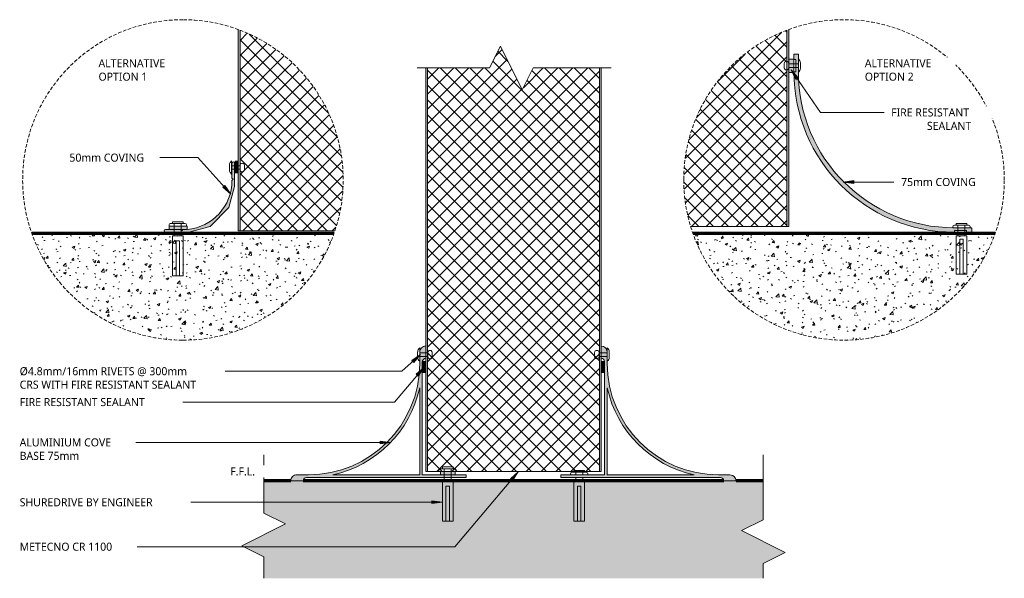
# Model space of a CAD drawing. Header units: millimetres. Extents: x -122 to 439, y -68 to 251.
import ezdxf

# ---------------------------------------------------------------- set-up
doc = ezdxf.new("R2010")
doc.units = ezdxf.units.MM
doc.linetypes.add('Dash Short', pattern=[3, 2, -1])
for name, color, linetype, lineweight in [('A-DETL', 90, 'Continuous', 13), ('A-DETL-GENF', 92, 'Continuous', 13), ('G-ANNO-TEXT', 231, 'Continuous', 9)]:
    doc.layers.add(name, color=color, linetype=linetype, lineweight=lineweight)
doc.styles.add('Yu Gothic', font='Yu Gothic.ttf', dxfattribs={"height": 4.6})
pattern_1 = [(50, (0, 0), (14.57532, -1.27516), [1.524, -16.764]), (355, (0, 0), (-2.81956, 15.2849), [1.219, -13.411]), (100.451, (1.215, -0.106), (11.7557, 14.00984), [1.295, -14.247]), (46.184, (0, 4.064), (21.68615, -3.3639), [2.286, -25.146]), (96.636, (1.807, 3.784), (18.9918, 19.7943), [1.943, -21.371]), (351.184, (0, 4.064), (18.9921, 19.7941), [1.829, -20.117]), (21, (2.032, 3.048), (12.12965, -8.18154), [1.524, -16.764]), (326, (2.032, 3.048), (4.9442, 14.73543), [1.219, -13.411]), (71.451, (3.043, 2.366), (17.0739, 6.554), [1.295, -14.247]), (37.5, (0, 0), (0.247227, 6.76433), [0.67056, -12.578, 0.67056, -12.944, -13.462]), (37.5, (0, 0), (0.247227, 6.76433), [-26.863, 0.67056, -12.791]), (7.5, (0, 0), (5.34566, 8.01431), [0.67056, -7.092, 0.67056, -12.273, -5.131]), (7.5, (0, 0), (5.34566, 8.01431), [-20.706, 0.67056, -4.46]), (327.5, (-4.531, 0), (10.84765, -0.458194), [0.67056, -4.409, 0.67056, -15.179, -21.031]), (327.5, (-4.531, 0), (10.84765, -0.458194), [-20.93, 0.67056, -20.361]), (317.5, (-6.563, 0), (11.85073, 2.03419), [0.67056, -5.933, 0.67056, -9.855, -14.935]), (317.5, (-6.563, 0), (11.85073, 2.03419), [-17.13, 0.67056, -14.265])]

# ---------------------------------------------------------------- blocks, each defined once
blk = doc.blocks.new('Break Line _M_ - Break Line _M_-5846796-06 PROCESS FLOOR 01')
at = {"layer": 'A-DETL-GENF'}
for p, q in [((-12.5, 0), (-6.25, 12.5)), ((-6.25, 12.5), (6.25, -12.5)), ((-24.74, 0), (-12.5, 0)), ((6.25, -12.5), (12.5, 0)), ((12.5, 0), (45.79, 0))]:
    blk.add_line(p, q, dxfattribs=at)
blk = doc.blocks.new('Break Line _M_ - Break Line _M_-5846881-06 PROCESS FLOOR 01')
at = {"layer": 'A-DETL-GENF'}
for p, q in [((6.25, 12.5), (-6.25, -12.5)), ((12.5, 0), (6.25, 12.5)), ((-12.5, 0), (-20.95, 0)), ((-6.25, -12.5), (-12.5, 0)), ((49.58, 0), (12.5, 0))]:
    blk.add_line(p, q, dxfattribs=at)
blk = doc.blocks.new('Fridge Freezer Panel_Vertical Section - 100mm-5833374-06 PROCESS FLOOR 01')
at = {"layer": 'A-DETL-GENF'}
h = blk.add_hatch(color=256, dxfattribs=at)
h.paths.add_polyline_path([(0, 99), (230.23, 99), (230.23, 100), (0, 100)])
h.paths.add_polyline_path([(0, 1), (0, 0), (230.23, 0), (230.23, 1), (20.52, 1)])
h = blk.add_hatch(dxfattribs=at)
h.set_pattern_fill('FP_2', color=256, style=0, pattern_type=2)
h.set_pattern_definition([(315, (7.112, 209.422), (4.24264, 4.24264), []), (45, (7.112, 209.422), (-4.24264, 4.24264), [])])
h.paths.add_polyline_path([(0, 52.79), (0, 1), (230.23, 1), (230.23, 38.75), (217.73, 45), (242.73, 57.5), (230.23, 63.75), (230.23, 99), (0, 99), (0, 91.63), (0.06, 91.63), (0.06, 83.34), (0, 83.34)])
for p, q in [((56.51, 100), (0, 100)), ((0, 100), (0, 99)), ((230.23, 99), (0, 99)), ((0, 99), (0, 91.63)), ((64.58, 100), (62.74, 100)), ((230.23, 100), (71.58, 100)), ((0, 83.34), (0, 1)), ((0, 1), (0, 0)), ((0, 1), (230.23, 1)), ((0, 0), (56.51, 0)), ((62.74, 0), (64.58, 0)), ((71.58, 0), (230.23, 0))]:
    blk.add_line(p, q, dxfattribs=at)
blk = doc.blocks.new('Break Line _M_ - Break Line _M_-5525328-06 PROCESS FLOOR 01')
at = {"layer": 'A-DETL-GENF'}
for p, q in [((-12.5, 0), (-6.25, 12.5)), ((-6.25, 12.5), (6.25, -12.5)), ((-53.75, 0), (-12.5, 0)), ((6.25, -12.5), (12.5, 0)), ((12.5, 0), (57.05, 0))]:
    blk.add_line(p, q, dxfattribs=at)
blk = doc.blocks.new('91_50mm Coving - 91_50mm Coving-5648779-06 PROCESS FLOOR 01')
at = {"layer": 'A-DETL-GENF'}
blk.add_hatch(color=256, dxfattribs=at).paths.add_polyline_path([(98.5, 0), (101.5, 0), (101.5, 2.5), (91.5, 2.5), (83.65, 2.86), (75.97, 3.87), (68.47, 5.53), (61.08, 7.87), (53.87, 10.85), (47, 14.42), (40.47, 18.59), (34.28, 23.34), (28.57, 28.57), (23.34, 34.28), (18.59, 40.47), (14.42, 47), (10.85, 53.87), (7.87, 61.08), (5.53, 68.47), (3.87, 75.97), (2.86, 83.65), (2.5, 91.5), (2.5, 101.5), (0, 101.5), (0, 98.5), (1, 98.5), (1, 91.5), (0, 91.5), (0.37, 83.43), (1.41, 75.53), (3.12, 67.82), (5.52, 60.23), (8.59, 52.82), (12.26, 45.75), (16.54, 39.04), (21.43, 32.67), (26.8, 26.8), (32.67, 21.43), (39.04, 16.54), (45.75, 12.26), (52.82, 8.59), (60.23, 5.52), (67.82, 3.12), (75.53, 1.41), (83.43, 0.37), (91.5, 0), (91.5, 1), (98.5, 1)])
for p, q in [((2.5, 101.5), (0, 101.5)), ((0, 101.5), (0, 98.5)), ((2.5, 91.5), (2.5, 101.5)), ((0, 98.5), (1, 98.5)), ((1, 98.5), (1, 91.5)), ((1, 91.5), (0, 91.5)), ((101.5, 2.5), (91.5, 2.5)), ((91.5, 0), (91.5, 1)), ((91.5, 1), (98.5, 1)), ((98.5, 1), (98.5, 0)), ((98.5, 0), (101.5, 0)), ((101.5, 0), (101.5, 2.5))]:
    blk.add_line(p, q, dxfattribs=at)
for radius in [91.5, 89]:
    blk.add_arc((91.5, 91.5), radius, 180, 270, dxfattribs=at)
blk = doc.blocks.new('37_95mm Coving - 37_95mm Coving-5649264-06 PROCESS FLOOR 01')
at = {"layer": 'A-DETL-GENF'}
blk.add_hatch(color=256, dxfattribs=at).paths.add_polyline_path([(0, 26.09), (3.24, 14.02), (14.02, 3.24), (26.09, 0), (39.45, 0), (39.64, 0.03), (39.82, 0.1), (39.98, 0.22), (40.1, 0.37), (40.17, 0.56), (40.2, 0.75), (40.17, 0.94), (40.1, 1.12), (39.98, 1.28), (39.82, 1.4), (39.64, 1.47), (39.45, 1.5), (30.86, 1.5), (30.16, 0.79), (29.45, 1.5), (26.98, 1.61), (24.57, 1.93), (22.15, 2.47), (19.9, 3.19), (17.63, 4.12), (15.48, 5.24), (13.43, 6.55), (11.48, 8.04), (9.69, 9.69), (8.04, 11.48), (6.55, 13.43), (5.24, 15.48), (4.12, 17.63), (3.19, 19.9), (2.45, 22.22), (1.93, 24.57), (1.61, 27.01), (1.5, 27.01), (1.5, 29.45), (0.79, 30.16), (1.5, 30.86), (1.5, 39.45), (1.47, 39.64), (1.39, 39.84), (1.28, 39.98), (1.12, 40.1), (0.94, 40.17), (0.75, 40.2), (0.56, 40.17), (0.37, 40.1), (0.22, 39.98), (0.1, 39.82), (0.03, 39.64), (0, 39.45)])
for p, q in [((0, 39.45), (0, 26.09)), ((1.5, 37.41), (1.5, 39.45)), ((0.79, 30.16), (1.5, 30.86)), ((1.5, 29.45), (0.79, 30.16)), ((0, 26.09), (3.24, 14.02)), ((3.24, 14.02), (14.02, 3.24)), ((14.02, 3.24), (26.09, 0)), ((26.09, 0), (39.45, 0)), ((30.16, 0.79), (29.45, 1.5)), ((30.86, 1.5), (30.16, 0.79)), ((39.45, 1.5), (30.86, 1.5))]:
    blk.add_line(p, q, dxfattribs=at)
for centre, radius, start, end in [((0.75, 39.45), 0.75, 360, 180), ((29.45, 29.45), 27.95, 184.9382, 270), ((39.45, 0.75), 0.75, 270, 90)]:
    blk.add_arc(centre, radius, start, end, dxfattribs=at)
blk = doc.blocks.new('Aluminium Cove Base - Aluminium Cove Base-5929673-06 PROCESS FLOOR 01')
at = {"layer": 'A-DETL-GENF'}
h = blk.add_hatch(color=256, dxfattribs=at)
h.paths.add_polyline_path([(75, 2), (68, 2), (67.93, 1.48), (67.73, 1), (67.41, 0.59), (67, 0.27), (66.52, 0.07), (66, 0), (-25, 0), (-25, -1.5), (0, -1.5), (-0.02, -66.16), (-0.07, -66.52), (-0.27, -67), (-0.59, -67.41), (-1, -67.73), (-1.48, -67.93), (-2, -68), (-2, -75), (-1.09, -74.88), (-0.18, -74.48), (0.47, -73.97), (1.03, -73.25), (1.38, -72.41), (1.5, -71.5), (1.5, -65), (1.76, -59.4), (2.48, -53.92), (3.66, -48.56), (5.33, -43.3), (7.46, -38.15), (10.01, -33.25), (12.98, -28.59), (16.37, -24.18), (20.1, -20.1), (24.18, -16.37), (28.59, -12.98), (33.25, -10.01), (38.15, -7.46), (43.3, -5.33), (48.56, -3.66), (53.92, -2.48), (59.4, -1.76), (65, -1.5), (71.5, -1.5), (72.41, -1.38), (73.25, -1.03), (73.97, -0.47), (74.53, 0.25), (74.88, 1.09)])
h.paths.add_polyline_path([(48.85, -1.5), (51.12, -1.5), (46.29, -2.76), (41.62, -4.35), (37.12, -6.28), (32.75, -8.57), (28.54, -11.19), (24.57, -14.11), (20.83, -17.32), (17.32, -20.83), (14.11, -24.57), (11.19, -28.54), (8.57, -32.75), (6.28, -37.12), (4.35, -41.62), (2.76, -46.29), (1.5, -51.12), (1.5, -1.5)])
for p, q in [((75, 2), (68, 2)), ((66, 0), (-25, 0)), ((-25, 0), (-25, -1.5)), ((-25, -1.5), (-18.67, -1.5)), ((-10.38, -1.5), (0, -1.5)), ((0, -1.5), (0, -59.93)), ((1.5, -51.12), (1.5, -1.5)), ((1.5, -1.5), (51.12, -1.5)), ((65, -1.5), (71.5, -1.5)), ((1.5, -71.5), (1.5, -65)), ((-2, -68), (-2, -75))]:
    blk.add_line(p, q, dxfattribs=at)
for centre, radius, start, end in [((66, 2), 2, 270, 0), ((71.5, 2), 3.5, 270, 0), ((65, -65), 63.5, 90, 180), ((65, -65), 65, 102.3329, 167.6671), ((-2, -66), 2, 270, 0), ((-2, -71.5), 3.5, 270, 0)]:
    blk.add_arc(centre, radius, start, end, dxfattribs=at)
blk = doc.blocks.new('Pop Rivets - Rivet-5929772-06 PROCESS FLOOR 01')
at = {"layer": 'A-DETL-GENF'}
for p, q in [((3.77, 0), (-3.77, 0)), ((-1.5, 1.16), (1.5, 1.16)), ((-1, -4.69), (-1, 0)), ((1, -4.69), (1, 0)), ((1.17, -4.69), (-1.24, -4.69)), ((-1.24, -7.19), (1.17, -7.19))]:
    blk.add_line(p, q, dxfattribs=at)
for centre, radius, start, end in [((-1.5, -1.65), 2.8, 90, 144), ((1.5, -1.65), 2.8, 36, 90), ((-1.24, -5.94), 1.25, 90, 270), ((1.17, -5.94), 1.25, 270, 90)]:
    blk.add_arc(centre, radius, start, end, dxfattribs=at)
blk = doc.blocks.new('Anchor Bolt - ShureDrive - ShureDrive-5650995-06 PROCESS FLOOR 01')
at = {"layer": 'A-DETL-GENF'}
for p, q in [((-3, 20.5), (-3, 43.5)), ((-3, 43.5), (3, 43.5)), ((-1, 33.5), (-1, 43.5)), ((1, 43.5), (1, 33.5)), ((3, 20.5), (3, 43.5)), ((-1, 23.5), (-1, 33.5)), ((1, 23.5), (1, 33.5)), ((1, 23.5), (-1, 23.5)), ((-3, 20.5), (3, 20.5)), ((-2, 20.5), (-2, 13.5)), ((2, 20.5), (2, 13.5)), ((-5, 15), (5, 15)), ((-5, 15), (-5, 14.5)), ((-4, 13.5), (-3, 13.5)), ((3, 13.5), (-3, 13.5)), ((-3, 13.5), (-3, 12.5)), ((-3, 12.5), (3, 12.5)), ((3, 13.5), (3, 12.5)), ((3, 13.5), (4, 13.5)), ((5, 15), (5, 14.5))]:
    blk.add_line(p, q, dxfattribs=at)
for centre, start, end in [((-4, 14.5), 180, 270), ((4, 14.5), 270, 0)]:
    blk.add_arc(centre, 1, start, end, dxfattribs=at)
blk = doc.blocks.new('Anchor Bolt - ShureDrive - ShureDrive-5650996-06 PROCESS FLOOR 01')
at = {"layer": 'A-DETL-GENF'}
for p, q in [((-5, -17), (-5, -16.5)), ((-4, -15.5), (-3, -15.5)), ((-3, -14.5), (3, -14.5)), ((-3, -15.5), (-3, -14.5)), ((3, -15.5), (-3, -15.5)), ((-2, -17), (-2, -15.5)), ((2, -17), (2, -15.5)), ((3, -15.5), (3, -14.5)), ((3, -15.5), (4, -15.5)), ((5, -17), (5, -16.5)), ((-3, -20.5), (3, -20.5)), ((-3, -20.5), (-3, -43.5)), ((-2, -20.5), (-2, -18.5)), ((2, -20.5), (2, -18.5)), ((3, -20.5), (3, -43.5)), ((-1, -23.5), (-1, -33.5)), ((1, -23.5), (-1, -23.5)), ((1, -23.5), (1, -33.5)), ((-1, -33.5), (-1, -43.5)), ((1, -43.5), (1, -33.5)), ((-3, -43.5), (3, -43.5))]:
    blk.add_line(p, q, dxfattribs=at)
for centre, start, end in [((-4, -16.5), 90, 180), ((4, -16.5), 360, 90)]:
    blk.add_arc(centre, 1, start, end, dxfattribs=at)
blk = doc.blocks.new('Fridge Freezer Panel_Vertical Section - 100mm-5833382-06 PROCESS FLOOR 01')
at = {"layer": 'A-DETL-GENF'}
h = blk.add_hatch(dxfattribs=at)
h.set_pattern_fill('FP_3', color=256, style=0, pattern_type=2)
h.set_pattern_definition([(315, (-132.613, 216.415), (4.24264, 4.24264), []), (45, (-132.613, 216.415), (-4.24264, 4.24264), [])])
h.paths.add_polyline_path([(0, -45.65), (0, -99), (112, -99), (109.48, -92.91), (105.81, -85.85), (101.53, -79.15), (96.65, -72.79), (91.28, -66.91), (85.41, -61.55), (79.05, -56.67), (72.35, -52.38), (65.29, -48.72), (57.88, -45.65), (50.29, -43.25), (42.59, -41.54), (34.7, -40.5), (26.63, -40.13), (18.56, -40.5), (10.67, -41.54), (2.97, -43.25), (0, -44.19)])
blk.add_hatch(color=256, dxfattribs=at).paths.add_polyline_path([(0, -100), (112.42, -100), (112, -99), (0, -99)])
for p, q in [((0, -44.19), (0, -99)), ((0, -99), (0, -100)), ((0, -99), (112, -99)), ((0, -100), (112.42, -100))]:
    blk.add_line(p, q, dxfattribs=at)
blk = doc.blocks.new('Fridge Freezer Panel_Vertical Section - 100mm-5833383-06 PROCESS FLOOR 01')
at = {"layer": 'A-DETL-GENF'}
blk.add_hatch(color=256, dxfattribs=at).paths.add_polyline_path([(0, 99), (114.5, 99), (114.92, 100), (0, 100)])
h = blk.add_hatch(dxfattribs=at)
h.set_pattern_fill('FP_4', color=256, style=0, pattern_type=2)
h.set_pattern_definition([(315, (-130.113, 102.415), (4.24264, 4.24264), []), (45, (-130.113, 102.415), (-4.24264, 4.24264), [])])
h.paths.add_polyline_path([(0, 99), (0, 44.98), (5.47, 43.25), (13.23, 41.54), (21.18, 40.49), (29.13, 40.13), (37.08, 40.49), (45.03, 41.54), (52.79, 43.25), (60.38, 45.65), (67.79, 48.72), (74.85, 52.38), (81.55, 56.67), (87.91, 61.55), (93.78, 66.91), (99.15, 72.79), (104.03, 79.15), (108.31, 85.85), (111.98, 92.91), (114.5, 99), (21.46, 99)])
for p, q in [((114.92, 100), (0, 100)), ((0, 100), (0, 99)), ((114.5, 99), (0, 99)), ((0, 99), (0, 44.98))]:
    blk.add_line(p, q, dxfattribs=at)
blk = doc.blocks.new('Pop Rivets - Rivet-5914840-06 PROCESS FLOOR 01')
at = {"layer": 'A-DETL-GENF'}
for p, q in [((3.77, 0), (-3.77, 0)), ((-1.5, 1.16), (1.5, 1.16)), ((-1, -4.84), (-1, 0)), ((1, -4.84), (1, 0)), ((1.17, -4.84), (-1.24, -4.84)), ((-1.24, -7.34), (1.17, -7.34))]:
    blk.add_line(p, q, dxfattribs=at)
for centre, radius, start, end in [((-1.5, -1.65), 2.8, 90, 144), ((1.5, -1.65), 2.8, 36, 90), ((-1.24, -6.09), 1.25, 90, 270), ((1.17, -6.09), 1.25, 270, 90)]:
    blk.add_arc(centre, radius, start, end, dxfattribs=at)
blk = doc.blocks.new('Pop Rivets - Rivet-5652800-06 PROCESS FLOOR 01')
at = {"layer": 'A-DETL-GENF'}
for p, q in [((-1.24, 8), (1.17, 8)), ((1.17, 5.5), (-1.24, 5.5)), ((-1, 5.5), (-1, 0)), ((1, 5.5), (1, 0)), ((3.77, 0), (-3.77, 0)), ((-1.5, -1.16), (1.5, -1.16))]:
    blk.add_line(p, q, dxfattribs=at)
for centre, radius, start, end in [((-1.24, 6.75), 1.25, 90, 270), ((1.17, 6.75), 1.25, 270, 90), ((-1.5, 1.65), 2.8, 216, 270), ((1.5, 1.65), 2.8, 270, 324)]:
    blk.add_arc(centre, radius, start, end, dxfattribs=at)
blk = doc.blocks.new('Anchor Bolt - ShureDrive - ShureDrive-5652851-06 PROCESS FLOOR 01')
at = {"layer": 'A-DETL-GENF'}
for p, q in [((-5, -16), (-5, -15.5)), ((-5, -16), (5, -16)), ((-4, -14.5), (-3, -14.5)), ((-3, -13.5), (3, -13.5)), ((-3, -14.5), (-3, -13.5)), ((3, -14.5), (-3, -14.5)), ((-2, -20.5), (-2, -14.5)), ((2, -20.5), (2, -14.5)), ((3, -14.5), (3, -13.5)), ((3, -14.5), (4, -14.5)), ((5, -16), (5, -15.5)), ((-3, -20.5), (3, -20.5)), ((-3, -20.5), (-3, -42.5)), ((3, -20.5), (3, -42.5)), ((-1, -22.5), (-1, -32.5)), ((1, -22.5), (-1, -22.5)), ((1, -22.5), (1, -32.5)), ((-1, -32.5), (-1, -42.5)), ((1, -42.5), (1, -32.5)), ((-3, -42.5), (3, -42.5))]:
    blk.add_line(p, q, dxfattribs=at)
for centre, start, end in [((-4, -15.5), 90, 180), ((4, -15.5), 360, 90)]:
    blk.add_arc(centre, 1, start, end, dxfattribs=at)
blk = doc.blocks.new('Aluminium Cove Base - Aluminium Cove Base-5649688-06 PROCESS FLOOR 01')
at = {"layer": 'A-DETL-GENF'}
h = blk.add_hatch(color=256, dxfattribs=at)
h.paths.add_polyline_path([(68, -2), (75, -2), (74.88, -1.09), (74.53, -0.25), (73.97, 0.47), (73.25, 1.03), (72.41, 1.38), (71.5, 1.5), (65, 1.5), (59.4, 1.76), (53.92, 2.48), (48.56, 3.66), (43.28, 5.34), (38.15, 7.46), (33.25, 10.01), (28.59, 12.98), (24.18, 16.37), (20.1, 20.1), (16.37, 24.18), (12.98, 28.59), (10.01, 33.25), (7.46, 38.15), (5.33, 43.3), (3.66, 48.56), (2.48, 53.92), (1.76, 59.4), (1.5, 65), (1.5, 71.5), (1.38, 72.41), (1.03, 73.25), (0.47, 73.97), (-0.25, 74.53), (-1.09, 74.88), (-2, 75), (-2, 68), (-1.48, 67.93), (-1, 67.73), (-0.59, 67.41), (-0.27, 67), (-0.07, 66.52), (0, 66), (0, 1.5), (-25, 1.5), (-25, 0), (66, 0), (66.52, -0.07), (67, -0.27), (67.41, -0.59), (67.73, -1), (67.93, -1.48)])
h.paths.add_polyline_path([(1.5, 1.5), (1.5, 51.12), (2.76, 46.29), (4.35, 41.62), (6.28, 37.12), (8.57, 32.75), (11.19, 28.54), (14.11, 24.57), (17.32, 20.83), (20.83, 17.32), (24.57, 14.11), (28.54, 11.19), (32.75, 8.57), (37.12, 6.28), (41.62, 4.35), (46.29, 2.76), (51.12, 1.5), (43.28, 1.5)])
for p, q in [((-2, 75), (-2, 68)), ((1.5, 65), (1.5, 71.5)), ((0, 59.93), (0, 1.5)), ((1.5, 1.5), (1.5, 51.12)), ((0, 1.5), (-25, 1.5)), ((-25, 1.5), (-25, 0)), ((-25, 0), (66, 0)), ((51.12, 1.5), (1.5, 1.5)), ((71.5, 1.5), (65, 1.5)), ((68, -2), (75, -2))]:
    blk.add_line(p, q, dxfattribs=at)
for centre, radius, start, end in [((-2, 71.5), 3.5, 360, 90), ((-2, 66), 2, 4.6732, 90), ((65, 65), 63.5, 180, 270), ((65, 65), 65, 192.3329, 257.6671), ((66, -2), 2, 360, 90), ((71.5, -2), 3.5, 360, 90)]:
    blk.add_arc(centre, radius, start, end, dxfattribs=at)
blk = doc.blocks.new('Pop Rivets - Rivet-5929983-06 PROCESS FLOOR 01')
at = {"layer": 'A-DETL-GENF'}
for p, q in [((-1.24, 7.19), (1.17, 7.19)), ((1.17, 4.69), (-1.24, 4.69)), ((-1, 4.69), (-1, 0)), ((1, 4.69), (1, 0)), ((3.77, 0), (-3.77, 0)), ((-1.5, -1.16), (1.5, -1.16))]:
    blk.add_line(p, q, dxfattribs=at)
for centre, radius, start, end in [((-1.24, 5.94), 1.25, 90, 270), ((1.17, 5.94), 1.25, 270, 90), ((-1.5, 1.65), 2.8, 216, 270), ((1.5, 1.65), 2.8, 270, 324)]:
    blk.add_arc(centre, radius, start, end, dxfattribs=at)

msp = doc.modelspace()

# ---------------------------------------------------------------- hatches: boundary and pattern name
at = {"layer": 'A-DETL-GENF'}
for points in [[(316.42, 220.62), (319.42, 220.62), (319.42, 228.18), (316.42, 228.18), (316.42, 220.93)], [(2.16, 163.21), (2.16, 169.91), (0.57, 169.91), (0.57, 163.21)], [(-26.68, 130.93), (-26.68, 132.92), (-37.08, 132.92), (-37.08, 130.93)], [(107.41, 49.39), (109.42, 49.39), (109.42, 55.63), (107.41, 55.63)], [(211.42, 49.39), (211.42, 55.63), (209.41, 55.63), (209.41, 49.39)], [(126.08, -9.04), (126.08, -7.05), (117.79, -7.05), (117.79, -9.04)]]:
    msp.add_hatch(color=9, dxfattribs=at).paths.add_polyline_path(points)
h = msp.add_hatch(dxfattribs=at)
h.set_pattern_fill('FP_1', color=9, style=0, pattern_type=2)
h.set_pattern_definition(pattern_1)
h.paths.add_polyline_path([(-29.15, 67.81), (-21.08, 68.18), (-13.2, 69.22), (-5.49, 70.93), (2.1, 73.32), (9.5, 76.39), (16.56, 80.06), (23.27, 84.34), (29.63, 89.22), (35.5, 94.59), (40.87, 100.46), (45.75, 106.82), (50.03, 113.53), (53.7, 120.59), (56.77, 127.99), (56.98, 128.68), (-115.29, 128.68), (-115.07, 127.99), (-112, 120.59), (-108.33, 113.53), (-104.05, 106.82), (-99.17, 100.46), (-93.8, 94.59), (-87.93, 89.22), (-81.57, 84.34), (-74.87, 80.06), (-67.81, 76.39), (-60.4, 73.32), (-52.82, 70.93), (-45.11, 69.22), (-37.22, 68.18)])
h = msp.add_hatch(dxfattribs=at)
h.set_pattern_fill('FP_1', color=9, style=0, pattern_type=2)
h.set_pattern_definition(pattern_1)
h.paths.add_polyline_path([(347.98, 67.81), (355.93, 68.16), (363.88, 69.21), (371.65, 70.93), (379.23, 73.32), (386.64, 76.39), (393.7, 80.06), (400.41, 84.34), (406.77, 89.22), (412.64, 94.59), (418.01, 100.46), (422.89, 106.82), (427.17, 113.53), (430.83, 120.59), (433.9, 127.99), (434.12, 128.68), (261.85, 128.68), (262.07, 127.99), (265.13, 120.59), (268.8, 113.53), (273.08, 106.82), (277.96, 100.46), (283.33, 94.59), (289.2, 89.22), (295.56, 84.34), (302.27, 80.06), (309.33, 76.39), (316.73, 73.32), (324.32, 70.93), (332.09, 69.21), (340.04, 68.16)])
h = msp.add_hatch(dxfattribs=at)
h.set_pattern_fill('FP_1', color=9, style=0, pattern_type=2)
h.set_pattern_definition(pattern_1)
h.paths.add_polyline_path([(289.42, -68.06), (301.92, -68.06), (301.92, -59.61), (314.42, -53.36), (289.42, -40.86), (301.92, -34.61), (301.92, -12.54), (16.92, -12.54), (16.92, -30.82), (29.42, -37.07), (4.42, -49.57), (16.92, -55.82), (16.92, -68.06), (254.7, -68.06)])
at = {"layer": 'G-ANNO-TEXT'}
for points in [[(317.81, 222.03), (320.58, 216.64), (321.88, 217.54)], [(347.56, 158.06), (353.56, 157.27), (353.56, 158.85)], [(-1.88, 151.11), (-5.3, 156.11), (-6.48, 155.05)], [(106.46, 59.59), (101.45, 56.19), (102.51, 55.01)], [(108.38, 52.42), (103.9, 48.36), (105.1, 47.34)], [(89.41, 9.49), (83.41, 10.28), (83.41, 8.7)], [(162.15, -7.25), (157.68, -11.32), (158.88, -12.34)], [(118.89, -24.68), (112.89, -23.89), (112.89, -25.47)]]:
    msp.add_hatch(color=7, dxfattribs=at).paths.add_polyline_path(points)

# ---------------------------------------------------------------- linework, layer by layer
at = {"layer": 'A-DETL'}
for p, q in [((319.42, 228.18), (316.42, 228.18)), ((319.42, 220.62), (319.42, 227.93)), ((316.42, 220.62), (319.42, 220.62)), ((2.16, 169.91), (0.57, 169.91)), ((0.57, 169.91), (0.57, 163.21)), ((2.16, 163.21), (2.16, 169.91)), ((0.57, 163.21), (2.16, 163.21)), ((-26.68, 132.92), (-37.08, 132.92)), ((-37.08, 132.92), (-37.08, 130.93)), ((-37.08, 130.93), (-26.68, 130.93)), ((-26.68, 130.93), (-26.68, 132.92)), ((109.42, 55.63), (107.41, 55.63)), ((107.41, 55.63), (107.41, 49.39)), ((109.42, 49.39), (109.42, 55.63)), ((211.42, 55.63), (209.41, 55.63)), ((209.41, 55.63), (209.41, 49.39)), ((211.42, 49.39), (211.42, 55.63)), ((107.41, 49.39), (109.42, 49.39)), ((209.41, 49.39), (211.42, 49.39)), ((126.08, -7.05), (117.79, -7.05)), ((117.79, -7.05), (117.79, -9.04)), ((117.79, -9.04), (126.08, -9.04)), ((126.08, -9.04), (126.08, -7.05))]:
    msp.add_line(p, q, dxfattribs=at)
at = {"layer": 'A-DETL', "lineweight": 70}
for p, q in [((56.98, 128.68), (-115.29, 128.68)), ((434.12, 128.68), (261.85, 128.68)), ((32.41, -12.54), (16.92, -12.54)), ((279.42, -12.54), (39.41, -12.54)), ((301.92, -12.54), (286.42, -12.54))]:
    msp.add_line(p, q, dxfattribs=at)
at = {"layer": 'A-DETL', "linetype": 'Dash Short'}
for centre, start, end in [((-29.15, 159.24), 90, 270), ((-29.15, 159.24), 270, 90), ((347.98, 159.24), 0, 180), ((347.98, 159.24), 180, 0)]:
    msp.add_arc(centre, 91.43, start, end, dxfattribs=at)
at = {"layer": 'G-ANNO-TEXT', "color": 7}
for p, q in [((317.81, 222.03), (320.58, 216.64)), ((321.88, 217.54), (317.81, 222.03)), ((317.81, 222.03), (334.61, 197.76)), ((320.58, 216.64), (321.88, 217.54)), ((334.61, 197.76), (359.7, 197.76)), ((359.7, 197.76), (370.81, 197.76)), ((-48.17, 171.97), (-48.31, 171.97)), ((-20.58, 171.97), (-48.17, 171.97)), ((-1.88, 151.11), (-20.58, 171.97)), ((353.56, 158.85), (347.56, 158.06)), ((347.56, 158.06), (353.56, 157.27)), ((347.56, 158.06), (376.47, 158.06)), ((353.56, 157.27), (353.56, 158.85)), ((-5.3, 156.11), (-6.48, 155.05)), ((-6.48, 155.05), (-1.88, 151.11)), ((-1.88, 151.11), (-5.3, 156.11)), ((106.46, 59.59), (95.81, 50.1)), ((106.46, 59.59), (101.45, 56.19)), ((101.45, 56.19), (102.51, 55.01)), ((102.51, 55.01), (106.46, 59.59)), ((108.38, 52.42), (91.49, 32.5)), ((108.38, 52.42), (103.9, 48.36)), ((105.1, 47.34), (108.38, 52.42)), ((-11.37, 50.1), (-22.58, 50.1)), ((95.81, 50.1), (-11.37, 50.1)), ((103.9, 48.36), (105.1, 47.34)), ((-20.03, 32.5), (-42.43, 32.5)), ((91.49, 32.5), (-20.03, 32.5)), ((-64.63, 9.49), (-64.65, 9.49)), ((89.41, 9.49), (-64.63, 9.49)), ((89.41, 9.49), (83.41, 10.28)), ((83.41, 10.28), (83.41, 8.7)), ((83.41, 8.7), (89.41, 9.49)), ((162.15, -7.25), (126.04, -50.03)), ((162.15, -7.25), (157.68, -11.32)), ((158.88, -12.34), (162.15, -7.25)), ((157.68, -11.32), (158.88, -12.34)), ((-20.98, -24.68), (-38.72, -24.68)), ((118.89, -24.68), (-20.98, -24.68)), ((118.89, -24.68), (112.89, -23.89)), ((112.89, -23.89), (112.89, -25.47)), ((112.89, -25.47), (118.89, -24.68)), ((-39.34, -50.03), (-63.99, -50.03)), ((126.04, -50.03), (-39.34, -50.03))]:
    msp.add_line(p, q, dxfattribs=at)

# ---------------------------------------------------------------- block references
at = {"layer": 'A-DETL-GENF'}
for name, p, rotation in [('Fridge Freezer Panel_Vertical Section - 100mm-5833383-06 PROCESS FLOOR 01', (102.42, 130.11), 89.99999999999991), ('Fridge Freezer Panel_Vertical Section - 100mm-5833382-06 PROCESS FLOOR 01', (216.42, 132.61), 90.0000000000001), ('Fridge Freezer Panel_Vertical Section - 100mm-5833374-06 PROCESS FLOOR 01', (209.42, -7.11), 89.99999999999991), ('Pop Rivets - Rivet-5652800-06 PROCESS FLOOR 01', (321.92, 224.48), 90.00000000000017), ('37_95mm Coving - 37_95mm Coving-5649264-06 PROCESS FLOOR 01', (0.33, 129.43), 89.99999999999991), ('Pop Rivets - Rivet-5914840-06 PROCESS FLOOR 01', (-1.42, 166.35), 89.99999999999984), ('Anchor Bolt - ShureDrive - ShureDrive-5650995-06 PROCESS FLOOR 01', (-32.08, 147.93), 180), ('Aluminium Cove Base - Aluminium Cove Base-5929673-06 PROCESS FLOOR 01', (107.41, -10.54), 180), ('Pop Rivets - Rivet-5929772-06 PROCESS FLOOR 01', (105.91, 59.59), 89.99999999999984), ('Pop Rivets - Rivet-5929983-06 PROCESS FLOOR 01', (212.92, 59.59), 90.00000000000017), ('Break Line _M_ - Break Line _M_-5846796-06 PROCESS FLOOR 01', (16.92, -43.32), 90.00000000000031), ('Break Line _M_ - Break Line _M_-5846881-06 PROCESS FLOOR 01', (301.92, -47.11), 89.99999999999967), ('Anchor Bolt - ShureDrive - ShureDrive-5650995-06 PROCESS FLOOR 01', (121.92, 7.96), 180)]:
    msp.add_blockref(name, p, dxfattribs=dict(at, rotation=rotation))
for name, p in [('Break Line _M_ - Break Line _M_-5525328-06 PROCESS FLOOR 01', (158.17, 223.12)), ('91_50mm Coving - 91_50mm Coving-5648779-06 PROCESS FLOOR 01', (319.42, 129.43)), ('Anchor Bolt - ShureDrive - ShureDrive-5652851-06 PROCESS FLOOR 01', (414.99, 147.93)), ('Aluminium Cove Base - Aluminium Cove Base-5649688-06 PROCESS FLOOR 01', (211.42, -10.54)), ('Anchor Bolt - ShureDrive - ShureDrive-5650996-06 PROCESS FLOOR 01', (196.92, 7.96))]:
    msp.add_blockref(name, p, dxfattribs=at)

# ---------------------------------------------------------------- texts
at = {"layer": 'G-ANNO-TEXT', "color": 7, "char_height": 4.6, "attachment_point": 1, "style": 'Yu Gothic', "bg_fill": 3, "box_fill_scale": 1.25, "bg_fill_color": 256, "bg_fill_true_color": 13158600, "bg_fill_transparency": 0}
for s, insert, width in [('FIRE RESISTANT SEALANT', (-122.29, 34.8), 91.8734), ('ALUMINIUM COVE ', (-122.29, 11.79), 64.9367), ('BASE 75mm', (-122.29, 4.12), 41.2067), ('SHUREDRIVE BY ENGINEER', (-122.29, -22.38), 96.3628), ('METECNO CR 1100', (-122.29, -47.73), 65.7384)]:
    msp.add_mtext(s, dxfattribs=dict(at, insert=insert, width=width))

# ---------------------------------------------------------------- next in the draw order: texts
for s, insert, width in [('ALTERNATIVE ', (-77.32, 228.13), 50.6666), ('ALTERNATIVE ', (359.83, 228.13), 50.6666), ('OPTION 1', (-77.32, 220.46), 33.5105), ('OPTION 2', (359.83, 220.46), 33.5105), ('FIRE RESISTANT ', (374.88, 200.06), 57.2405), ('SEALANT', (395.25, 192.38), 32.5485), ('50mm COVING', (-93.91, 174.27), 50.346), ('75mm COVING', (380.53, 160.36), 50.346), ('Ø4.8mm/16mm RIVETS @ 300mm ', (-122.29, 52.4), 115.924), ('F.F.L.', (-2.15, -4.76), 18.7595)]:
    msp.add_mtext(s, dxfattribs=dict(at, insert=insert, width=width))

# ---------------------------------------------------------------- next in the draw order: texts
at = {"layer": 'G-ANNO-TEXT', "color": 7, "insert": (-122.29, 44.73), "char_height": 4.6, "width": 129.0717, "attachment_point": 1, "style": 'Yu Gothic', "bg_fill": 3, "box_fill_scale": 1.25, "bg_fill_color": 256, "bg_fill_true_color": 13158600, "bg_fill_transparency": 0}
msp.add_mtext('CRS WITH FIRE RESISTANT SEALANT', dxfattribs=at)

doc.saveas('drawing.dxf')
